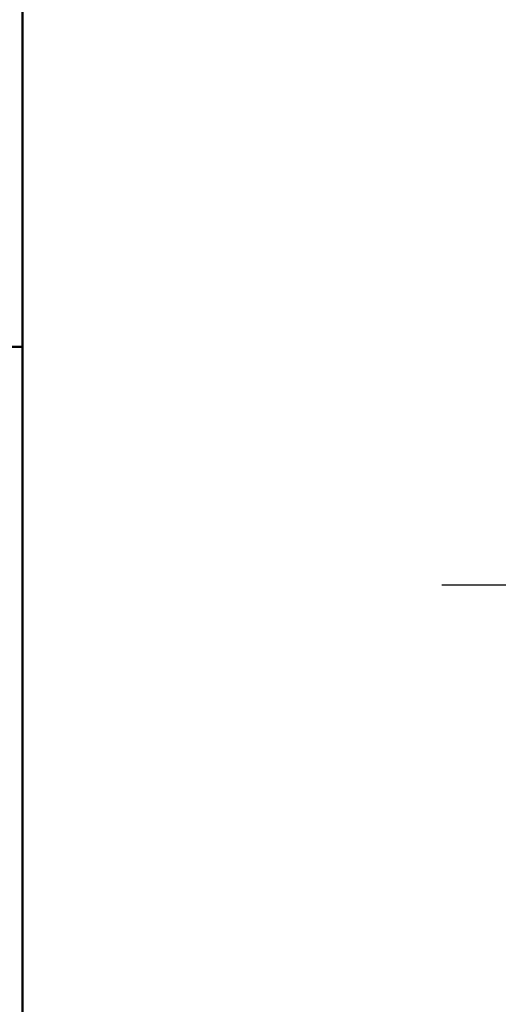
# Model space of a CAD drawing. Header units: millimetres. Extents: x -126 to 748, y -69 to 356.
# Tile 6 of 16: x 20 to 52, y 188 to 254. Entities that reach past the tile are written whole.
import ezdxf
from ezdxf.enums import TextEntityAlignment as Align

# ---------------------------------------------------------------- set-up
doc = ezdxf.new("R2010")
doc.units = ezdxf.units.MM
doc.linetypes.add('CHAIN', pattern=[0.7087, 0.4724, -0.0591, 0.1181, -0.0591])
for name, color, linetype, lineweight in [('Кромка (ГОСТ)', 7, 'Continuous', 50), ('Обозначение (ГОСТ)', 7, 'Continuous', 25), ('Осевая линия (ГОСТ)', 7, 'Continuous', 25), ('Эскизная геометрия (ГОСТ)', 7, 'Continuous', 50)]:
    doc.layers.add(name, color=color, linetype=linetype, lineweight=lineweight)
doc.styles.get("Standard").update_dxf_attribs({"font": 'GOST Common Italic.ttf'})

# ---------------------------------------------------------------- blocks, each defined once
blk = doc.blocks.new('ГОСТ - Доп. графы 2')
at = {"layer": 'Эскизная геометрия (ГОСТ)'}
blk.add_line((-12, 60), (0, 60), dxfattribs=at)
at = {"layer": 'Обозначение (ГОСТ)', "lineweight": 30, "width": 0.8, "flags": 17}
for tag, p in [('Первичная_применяемость', (-3.651, 90.027)), ('Справочный_номер', (-3.551, 30.017))]:
    blk.add_attdef(tag, text='', height=3.17, rotation=90, dxfattribs=at).set_placement(p, align=Align.MIDDLE_CENTER)
blk = doc.blocks.new('Рамки ГОСТ_ граница 297x210')
at = {"layer": 'Кромка (ГОСТ)'}
blk.add_line((20, 292), (20, 5), dxfattribs=at)

msp = doc.modelspace()

# ---------------------------------------------------------------- linework, layer by layer
at = {"layer": 'Осевая линия (ГОСТ)', "linetype": 'CHAIN', "ltscale": 11.993792}
msp.add_line((47.951, 216.127), (100.584, 216.127), dxfattribs=at)

# ---------------------------------------------------------------- block references
for name, p in [('Рамки ГОСТ_ граница 297x210', (0, 0)), ('ГОСТ - Доп. графы 2', (20, 172))]:
    msp.add_blockref(name, p)

doc.saveas('drawing.dxf')
